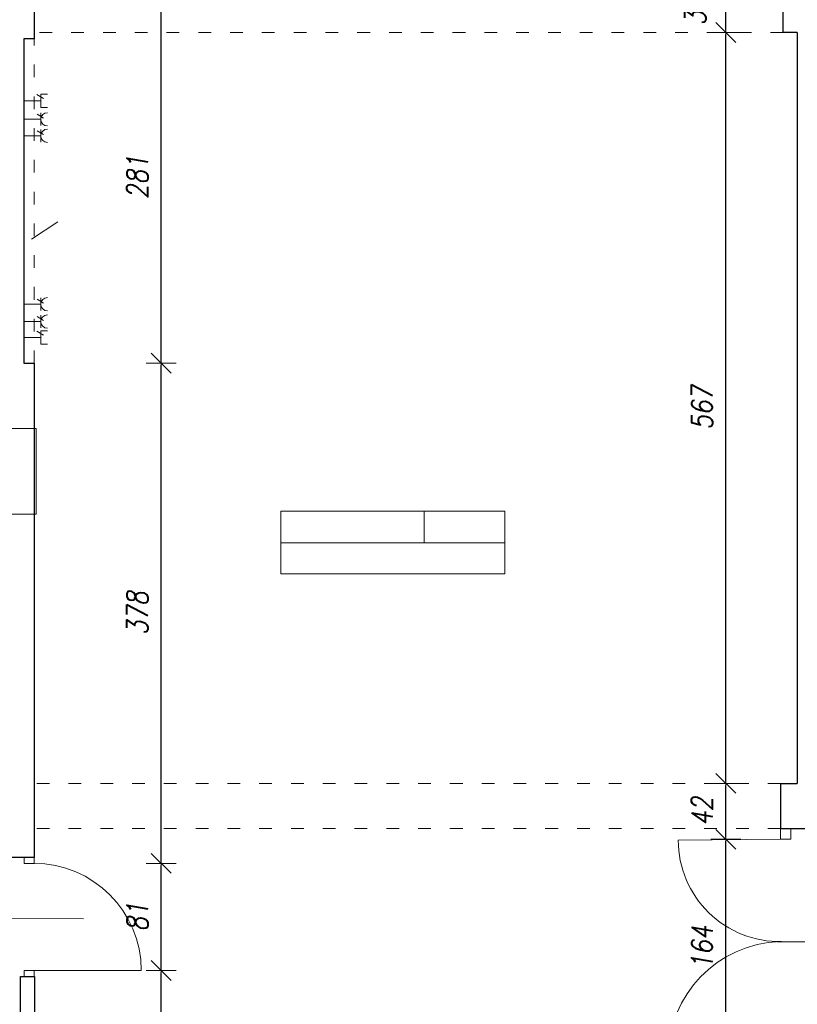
# Model space of a CAD drawing. Header units: millimetres. Extents: x -58431 to 28973, y -32170 to 9431.
# Tile 11 of 54: x -49684 to -43813, y -18478 to -11040. Entities that reach past the tile are written whole.
import ezdxf

# ---------------------------------------------------------------- set-up
doc = ezdxf.new("R2010")
doc.units = ezdxf.units.MM
doc.header["$LTSCALE"] = 8
doc.linetypes.add('ACAD_ISO03W100', pattern=[30, 12, -18])
doc.layers.get('Defpoints').update_dxf_attribs({"lineweight": 0})
for name, color, linetype, lineweight in [('A_DIMEN', 7, 'Continuous', 0), ('BAM_OPISY POWIERZCHNI', 40, 'Continuous', 0), ('instalacje', 6, 'Continuous', 0), ('piętro_dzwi i okna', 3, 'Continuous', 0), ('piętro_podciąg', 2, 'ACAD_ISO03W100', 0), ('piętro_rzut', 7, 'Continuous', 30), ('RZUT_wymiarowanie', 2, 'Continuous', 0), ('wymiarowanie', 4, 'Continuous', 0)]:
    doc.layers.add(name, color=color, linetype=linetype, lineweight=lineweight)
doc.styles.add('ROMANS1', font='romans.shx', dxfattribs={"width": 0.8, "oblique": 10})
doc.dimstyles.new('NARCH100', dxfattribs={"dimscale": 100, "dimtxt": 1.6, "dimasz": 0.15, "dimexe": 0, "dimexo": 0, "dimgap": 1, "dimtad": 1, "dimdec": 0, "dimlfac": 0.1, "dimrnd": 1, "dimdsep": 46, "dimtxsty": 'ROMANS1', "dimblk": 'wym', "dimcen": -1.5, "dimse1": 1, "dimse2": 1, "dimclrd": 4, "dimclre": 4, "dimclrt": 3, "dimadec": 0, "dimazin": 0, "dimtfac": 0.04, "dimtdec": 0, "dimtmove": 2, "dimatfit": 3, "dimldrblk": 'wym', "dimfxl": 0, "dimtolj": 1, "dimarcsym": 0})

# ---------------------------------------------------------------- blocks, each defined once
blk = doc.blocks.new('wym')
at = {"layer": 'A_DIMEN', "color": 4, "ltscale": 100}
for p, q in [((-5, -5), (5, 5)), ((0, -7.5), (0, 7.5)), ((-5, 0), (5, 0))]:
    blk.add_line(p, q, dxfattribs=at)
blk = doc.blocks.new('*D656')
at = {"layer": 'BAM_OPISY POWIERZCHNI', "color": 4, "lineweight": -2, "transparency": 16777216}
blk.add_line((-48616.1, -19785.2), (-48616.1, -18237.9), dxfattribs=at)
at = {"layer": 'Defpoints', "color": 0, "transparency": 16777216}
for p in [(-49572.7, -18222.9), (-48616.1, -18222.9), (-49572.7, -19800.2)]:
    blk.add_point(p, dxfattribs=at)
at = {"layer": 'BAM_OPISY POWIERZCHNI', "color": 4, "lineweight": -2, "transparency": 16777216, "xscale": 15, "yscale": 15, "zscale": 15}
for p, rotation in [((-48616.1, -18222.9), 90), ((-48616.1, -19800.2), 270)]:
    blk.add_blockref('wym', p, dxfattribs=dict(at, rotation=rotation))
at = {"layer": 'BAM_OPISY POWIERZCHNI', "color": 3, "transparency": 16777216, "insert": (-48796.1, -19011.5), "char_height": 160, "attachment_point": 5, "rotation": 90, "style": 'ROMANS1'}
blk.add_mtext('\\A1;158', dxfattribs=at)
blk = doc.blocks.new('*D657')
at = {"layer": 'BAM_OPISY POWIERZCHNI', "color": 4, "lineweight": -2, "transparency": 16777216}
blk.add_line((-48616.1, -18207.9), (-48616.1, -17428.4), dxfattribs=at)
at = {"layer": 'Defpoints', "color": 0, "transparency": 16777216}
for p in [(-49576.2, -17413.4), (-48616.1, -17413.4), (-49572.7, -18222.9)]:
    blk.add_point(p, dxfattribs=at)
at = {"layer": 'BAM_OPISY POWIERZCHNI', "color": 4, "lineweight": -2, "transparency": 16777216, "xscale": 15, "yscale": 15, "zscale": 15}
for p, rotation in [((-48616.1, -17413.4), 90), ((-48616.1, -18222.9), 270)]:
    blk.add_blockref('wym', p, dxfattribs=dict(at, rotation=rotation))
at = {"layer": 'BAM_OPISY POWIERZCHNI', "color": 3, "transparency": 16777216, "insert": (-48796.1, -17818.1), "char_height": 160, "attachment_point": 5, "rotation": 90, "style": 'ROMANS1'}
blk.add_mtext('\\A1;81', dxfattribs=at)
blk = doc.blocks.new('*D658')
at = {"layer": 'BAM_OPISY POWIERZCHNI', "color": 4, "lineweight": -2, "transparency": 16777216}
blk.add_line((-48616.1, -17398.4), (-48616.1, -13650), dxfattribs=at)
at = {"layer": 'Defpoints', "color": 0, "transparency": 16777216}
for p in [(-49576.2, -13635), (-48616.1, -13635), (-49576.2, -17413.4)]:
    blk.add_point(p, dxfattribs=at)
at = {"layer": 'BAM_OPISY POWIERZCHNI', "color": 4, "lineweight": -2, "transparency": 16777216, "xscale": 15, "yscale": 15, "zscale": 15}
for p, rotation in [((-48616.1, -13635), 90), ((-48616.1, -17413.4), 270)]:
    blk.add_blockref('wym', p, dxfattribs=dict(at, rotation=rotation))
at = {"layer": 'BAM_OPISY POWIERZCHNI', "color": 3, "transparency": 16777216, "insert": (-48796.1, -15524.2), "char_height": 160, "attachment_point": 5, "rotation": 90, "style": 'ROMANS1'}
blk.add_mtext('\\A1;378', dxfattribs=at)
blk = doc.blocks.new('*D659')
at = {"layer": 'BAM_OPISY POWIERZCHNI', "color": 4, "lineweight": -2, "transparency": 16777216}
blk.add_line((-48616.1, -13620), (-48616.1, -10839.6), dxfattribs=at)
at = {"layer": 'Defpoints', "color": 0, "transparency": 16777216}
for p in [(-49576.2, -10824.6), (-48616.1, -10824.6), (-49576.2, -13635)]:
    blk.add_point(p, dxfattribs=at)
at = {"layer": 'BAM_OPISY POWIERZCHNI', "color": 4, "lineweight": -2, "transparency": 16777216, "xscale": 15, "yscale": 15, "zscale": 15}
for p, rotation in [((-48616.1, -10824.6), 90), ((-48616.1, -13635), 270)]:
    blk.add_blockref('wym', p, dxfattribs=dict(at, rotation=rotation))
at = {"layer": 'BAM_OPISY POWIERZCHNI', "color": 3, "transparency": 16777216, "insert": (-48796.1, -12229.8), "char_height": 160, "attachment_point": 5, "rotation": 90, "style": 'ROMANS1'}
blk.add_mtext('\\A1;281', dxfattribs=at)
blk = doc.blocks.new('*D664')
at = {"layer": 'BAM_OPISY POWIERZCHNI', "color": 4, "lineweight": -2, "transparency": 16777216}
blk.add_line((-44352.6, -18853.2), (-44352.6, -17246.5), dxfattribs=at)
at = {"layer": 'Defpoints', "color": 0, "transparency": 16777216}
for p in [(-44352.6, -17231.5), (-43938.9, -17231.5), (-43924, -18868.2)]:
    blk.add_point(p, dxfattribs=at)
at = {"layer": 'BAM_OPISY POWIERZCHNI', "color": 4, "lineweight": -2, "transparency": 16777216, "xscale": 15, "yscale": 15, "zscale": 15}
for p, rotation in [((-44352.6, -17231.5), 90), ((-44352.6, -18868.2), 270)]:
    blk.add_blockref('wym', p, dxfattribs=dict(at, rotation=rotation))
at = {"layer": 'BAM_OPISY POWIERZCHNI', "color": 3, "transparency": 16777216, "insert": (-44532.6, -18049.8), "char_height": 160, "attachment_point": 5, "rotation": 90, "style": 'ROMANS1'}
blk.add_mtext('\\A1;164', dxfattribs=at)
blk = doc.blocks.new('*D665')
at = {"layer": 'BAM_OPISY POWIERZCHNI', "color": 4, "lineweight": -2, "transparency": 16777216}
blk.add_line((-44352.6, -17216.5), (-44352.6, -16824.1), dxfattribs=at)
at = {"layer": 'Defpoints', "color": 0, "transparency": 16777216}
for p in [(-44352.6, -16809.1), (-43941.9, -16809.1), (-43938.9, -17231.5)]:
    blk.add_point(p, dxfattribs=at)
at = {"layer": 'BAM_OPISY POWIERZCHNI', "color": 4, "lineweight": -2, "transparency": 16777216, "xscale": 15, "yscale": 15, "zscale": 15}
for p, rotation in [((-44352.6, -16809.1), 90), ((-44352.6, -17231.5), 270)]:
    blk.add_blockref('wym', p, dxfattribs=dict(at, rotation=rotation))
at = {"layer": 'BAM_OPISY POWIERZCHNI', "color": 3, "transparency": 16777216, "insert": (-44532.6, -17020.3), "char_height": 160, "attachment_point": 5, "rotation": 90, "style": 'ROMANS1'}
blk.add_mtext('\\A1;42', dxfattribs=at)
blk = doc.blocks.new('*D666')
at = {"layer": 'BAM_OPISY POWIERZCHNI', "color": 4, "lineweight": -2, "transparency": 16777216}
blk.add_line((-44352.6, -16794.1), (-44352.6, -11152), dxfattribs=at)
at = {"layer": 'Defpoints', "color": 0, "transparency": 16777216}
for p in [(-44352.6, -11137), (-43919.3, -11137), (-43941.9, -16809.1)]:
    blk.add_point(p, dxfattribs=at)
at = {"layer": 'BAM_OPISY POWIERZCHNI', "color": 4, "lineweight": -2, "transparency": 16777216, "xscale": 15, "yscale": 15, "zscale": 15}
for p, rotation in [((-44352.6, -11137), 90), ((-44352.6, -16809.1), 270)]:
    blk.add_blockref('wym', p, dxfattribs=dict(at, rotation=rotation))
at = {"layer": 'BAM_OPISY POWIERZCHNI', "color": 3, "transparency": 16777216, "insert": (-44532.6, -13973), "char_height": 160, "attachment_point": 5, "rotation": 90, "style": 'ROMANS1'}
blk.add_mtext('\\A1;567', dxfattribs=at)
blk = doc.blocks.new('*D667')
at = {"layer": 'BAM_OPISY POWIERZCHNI', "color": 4, "lineweight": -2, "transparency": 16777216}
blk.add_line((-44352.6, -11122), (-44352.6, -10823.5), dxfattribs=at)
at = {"layer": 'Defpoints', "color": 0, "transparency": 16777216}
for p in [(-44352.6, -10808.5), (-43919.3, -10808.5), (-43919.3, -11137)]:
    blk.add_point(p, dxfattribs=at)
at = {"layer": 'BAM_OPISY POWIERZCHNI', "color": 4, "lineweight": -2, "transparency": 16777216, "xscale": 15, "yscale": 15, "zscale": 15}
for p, rotation in [((-44352.6, -10808.5), 90), ((-44352.6, -11137), 270)]:
    blk.add_blockref('wym', p, dxfattribs=dict(at, rotation=rotation))
at = {"layer": 'BAM_OPISY POWIERZCHNI', "color": 3, "transparency": 16777216, "insert": (-44582.6, -10972.7), "char_height": 160, "attachment_point": 5, "rotation": 90, "style": 'ROMANS1'}
blk.add_mtext('\\A1;33', dxfattribs=at)

msp = doc.modelspace()

# ---------------------------------------------------------------- linework, layer by layer
at = {"layer": 'BAM_OPISY POWIERZCHNI'}
msp.add_line((-46629.9, -14751.4), (-46629.9, -14991.4), dxfattribs=at)
at = {"layer": 'BAM_OPISY POWIERZCHNI', "elevation": 0}
for points in [[(-46021.3, -14751.4), (-47711.9, -14751.4)], [(-47711.9, -14751.4), (-47711.9, -14991.4), (-46021.3, -14991.4), (-46021.3, -14751.4)], [(-47711.9, -14984.9), (-47711.9, -15224.9), (-46021.3, -15224.9), (-46021.3, -14984.9)]]:
    msp.add_lwpolyline(points, dxfattribs=at)
at = {"layer": 'instalacje'}
for points in [[(-49525, -11703.3), (-49525, -11602.8)], [(-49474.8, -11602.8), (-49525, -11602.8)], [(-49525, -11653), (-49653, -11653)], [(-49504.4, -11634.9), (-49554.1, -11605)], [(-49474.8, -11703.3), (-49525, -11703.3)], [(-49525, -11744.2), (-49525, -11840.2)], [(-49525, -11792.2), (-49653, -11792.2)], [(-49503.5, -11783.6), (-49553.2, -11753.7)], [(-49503.5, -11907.9), (-49553.2, -11878)], [(-49525, -11868.6), (-49525, -11964.5)], [(-49525, -11916.5), (-49653, -11916.5)], [(-49503.5, -13180.8), (-49553.2, -13150.9)], [(-49525, -13141.5), (-49525, -13237.4)], [(-49525, -13189.4), (-49653, -13189.4)], [(-49503.5, -13311.3), (-49553.2, -13281.4)], [(-49525, -13272), (-49525, -13367.9)], [(-49525, -13320), (-49653, -13320)], [(-49525, -13441), (-49653, -13441)], [(-49504.4, -13422.9), (-49554.1, -13393)], [(-49525, -13491.2), (-49525, -13390.8)], [(-49474.8, -13390.8), (-49525, -13390.8)], [(-49474.8, -13491.2), (-49525, -13491.2)], [(-49810.7, -14774), (-49560.7, -14774), (-49560.7, -14127), (-49810.7, -14127), (-49810.7, -14774)]]:
    msp.add_lwpolyline(points, dxfattribs=at)
for centre in [(-49474.8, -11792.2), (-49474.8, -11916.5), (-49474.8, -13189.4), (-49474.8, -13320)]:
    msp.add_arc(centre, 50.2, 90, 270, dxfattribs=at)
at = {"layer": 'piętro_dzwi i okna'}
for p, q in [((-49650.6, -17369), (-49650.6, -17413.4)), ((-49650.6, -18222.9), (-49650.6, -18268.1))]:
    msp.add_line(p, q, dxfattribs=at)
for points in [[(-43939.5, -17149.8), (-43938.9, -17231.5)], [(-43863, -17149.8), (-43862.3, -17230.8)], [(-43938.9, -17231.5), (-44711.5, -17238.6)], [(-43938.9, -17231.5), (-43862.3, -17230.8)], [(-49576.2, -17369), (-49576.2, -17413.4)], [(-49650.6, -17413.4), (-49576.2, -17413.4)], [(-49650.6, -18222.9), (-49576.2, -18222.9)], [(-49576.2, -18222.9), (-49576.2, -18268.1)], [(-48766.7, -18222.9), (-49576.2, -18222.9)]]:
    msp.add_lwpolyline(points, dxfattribs=at)
for centre, radius, start, end in [((-43945.8, -17238.6), 765.7, 180, 271.04538), ((-49576.2, -18222.9), 809.5, 0, 90), ((-43915.7, -18876.1), 872.3, 91.97922, 180)]:
    msp.add_arc(centre, radius, start, end, dxfattribs=at)
at = {"layer": 'piętro_podciąg'}
for points in [[(-43919.3, -11137), (-49576.2, -11137)], [(-49576.2, -13635), (-49576.2, -11184.6)], [(-43939.5, -16809.1), (-49576.2, -16809.1)], [(-43939.5, -17149.8), (-49576.2, -17149.8)]]:
    msp.add_lwpolyline(points, dxfattribs=at)
at = {"layer": 'piętro_rzut'}
for points in [[(-50362.4, -12659.7), (-49912.3, -12659.7), (-49912.3, -11359.2), (-50181, -11359.2), (-50181, -10824.6), (-49576.2, -10824.6), (-49576.2, -11184.2)], [(-43815.2, -11137), (-43919.3, -11137), (-43919.3, -10808.5), (-43842.1, -10808.5)], [(-43815.2, -11137), (-43815.2, -16809.1)], [(-49576.2, -11184.2), (-49653.2, -11184.2), (-49653.2, -13635), (-49576.2, -13635)], [(-49576.2, -13635), (-49576.2, -17369), (-50160.8, -17369), (-50160.8, -17102.8), (-51337.7, -17102.8), (-51337.7, -17306.6), (-53532.7, -17306.6), (-53532.7, -17076), (-55744.8, -17060.8)], [(-43939.5, -16809.1), (-43939.5, -17149.8), (-43595.2, -17149.8), (-43595.2, -16809.1)], [(-43939.5, -16809.1), (-43815.2, -16809.1)], [(-51033, -19545.4), (-49678.8, -19545.4), (-49678.8, -18268.1)], [(-49678.8, -18268.1), (-49572.7, -18268.1)], [(-49572.7, -18268.1), (-49572.7, -19800.2), (-46909.6, -19800.2), (-46909.6, -19529.4), (-46544.4, -19529.4), (-46544.4, -19979.1), (-45564.4, -19979.1)]]:
    msp.add_lwpolyline(points, dxfattribs=at)
at = {"layer": 'RZUT_wymiarowanie'}
msp.add_lwpolyline([(-49396.1, -12567), (-49596, -12697.2)], dxfattribs=at)
at = {"layer": 'wymiarowanie'}
for points in [[(-50108.1, -17830.2), (-49202.6, -17831.3)], [(-43966.5, -18005.2), (-43061.1, -18005.8)]]:
    msp.add_lwpolyline(points, dxfattribs=at)

# ---------------------------------------------------------------- dimensions: what is measured, and where the dimension line sits
at = {"layer": 'BAM_OPISY POWIERZCHNI'}
for base, p1, p2, picture, middle in [((-48616.1, -10824.6), (-49576.2, -13635), (-49576.2, -10824.6), '*D659', (-48796.1, -12229.8)), ((-44352.6, -10808.5), (-43919.3, -11137), (-43919.3, -10808.5), '*D667', (-44582.6, -10972.7)), ((-44352.6, -11137), (-43941.9, -16809.1), (-43919.3, -11137), '*D666', (-44532.6, -13973)), ((-48616.1, -13635), (-49576.2, -17413.4), (-49576.2, -13635), '*D658', (-48796.1, -15524.2)), ((-44352.6, -16809.1), (-43938.9, -17231.5), (-43941.9, -16809.1), '*D665', (-44532.6, -17020.3)), ((-44352.6, -17231.5), (-43924, -18868.2), (-43938.9, -17231.5), '*D664', (-44532.6, -18049.8)), ((-48616.1, -17413.4), (-49572.7, -18222.9), (-49576.2, -17413.4), '*D657', (-48796.1, -17818.1)), ((-48616.1, -18222.9), (-49572.7, -19800.2), (-49572.7, -18222.9), '*D656', (-48796.1, -19011.5))]:
    dim = msp.add_linear_dim(base=base, p1=p1, p2=p2, angle=90, dimstyle='NARCH100', dxfattribs=at)
    dim.commit()
    dim.dimension.update_dxf_attribs({"geometry": picture, "text_midpoint": middle})

doc.saveas('drawing.dxf')
